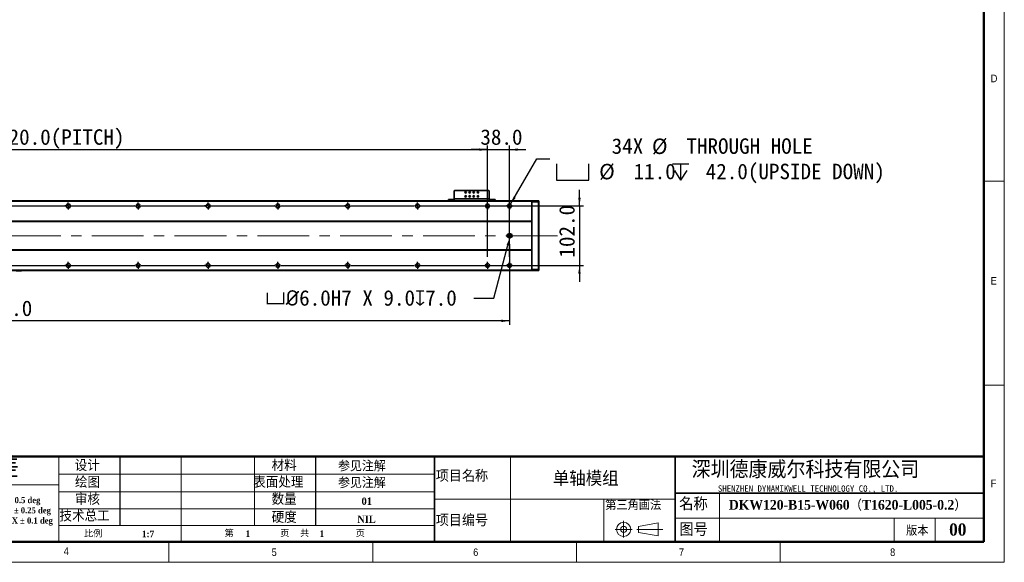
# Model space of a CAD drawing. Header units: millimetres. Extents: x 35 to 2905, y 35 to 2044.
# Tile 4 of 7: x 1214 to 2905, y 35 to 967. Entities that reach past the tile are written whole.
import ezdxf

# ---------------------------------------------------------------- set-up
doc = ezdxf.new("R2010")
doc.units = ezdxf.units.MM
doc.header["$LTSCALE"] = 7
doc.header["$PDSIZE"] = -1
doc.linetypes.add('CENTERX2', pattern=[20.32, 12.7, -2.54, 2.54, -2.54])
doc.layers.add('DIMNS', color=7, linetype='Continuous')
doc.layers.add('黑色实线', color=7, linetype='Continuous')
doc.styles.add('SLDTEXTSTYLE1', font='Gothic.ttf', dxfattribs={"width": 0.913})
doc.styles.add('SLDTEXTSTYLE2', font='timesbd.ttf', dxfattribs={"width": 0.933})
doc.styles.add('SLDTEXTSTYLE3', font='txt', dxfattribs={"bigfont": 'bigfont'})
doc.styles.add('SLDTEXTSTYLE4', font='txt', dxfattribs={"bigfont": 'bigfont'})
doc.styles.add('SLDTEXTSTYLE5', font='txt', dxfattribs={"bigfont": 'bigfont'})
doc.styles.add('SLDTEXTSTYLE6', font='txt')
doc.styles.add('SLDTEXTSTYLE7', font='timesbd.ttf', dxfattribs={"width": 0.933, "bigfont": 'bigfont'})
doc.styles.add('SLDTEXTSTYLE8', font='txt')
doc.dimstyles.new('SLDDIMSTYLE0', dxfattribs={"dimtxt": 26.6, "dimasz": 14, "dimexe": 0, "dimexo": 0.0625, "dimgap": 6.65, "dimtad": 2, "dimdec": 1, "dimrnd": 1e-09, "dimzin": 4, "dimdsep": 46, "dimtxsty": 'SLDTEXTSTYLE8', "dimsah": 1, "dimcen": 0.09, "dimadec": 0, "dimazin": 1, "dimtfac": 1, "dimtdec": 1, "dimtmove": 0, "dimatfit": 0, "dimfxl": 0, "dimfrac": 2, "dimtolj": 1, "dimtzin": 12, "dimarcsym": 0})
doc.dimstyles.new('SLDDIMSTYLE4', dxfattribs={"dimtxt": 26.6, "dimasz": 14, "dimexe": 0, "dimexo": 0.0625, "dimgap": 6.65, "dimtad": 0, "dimtih": 1, "dimtoh": 1, "dimdec": 1, "dimrnd": 1e-09, "dimzin": 4, "dimdsep": 46, "dimtxsty": 'SLDTEXTSTYLE8', "dimsah": 1, "dimcen": 0, "dimadec": 0, "dimazin": 1, "dimtfac": 1, "dimtdec": 1, "dimtofl": 0, "dimtmove": 0, "dimatfit": 3, "dimfxl": 0, "dimfrac": 2, "dimtolj": 1, "dimtzin": 12, "dimarcsym": 0})
doc.dimstyles.new('SLDDIMSTYLE6', dxfattribs={"dimtxt": 26.6, "dimasz": 14, "dimexe": 0, "dimexo": 0.0625, "dimgap": 6.65, "dimtad": 2, "dimdec": 1, "dimrnd": 1e-09, "dimzin": 4, "dimdsep": 46, "dimtxsty": 'SLDTEXTSTYLE8', "dimsah": 1, "dimcen": 0.09, "dimadec": 0, "dimazin": 1, "dimtfac": 1, "dimtdec": 1, "dimtofl": 0, "dimtmove": 0, "dimatfit": 3, "dimfxl": 0, "dimfrac": 2, "dimtolj": 1, "dimtzin": 12, "dimarcsym": 0})
doc.dimstyles.new('SLDDIMSTYLE7', dxfattribs={"dimtxt": 26.6, "dimasz": 14, "dimexe": 0, "dimexo": 0.0625, "dimgap": 6.65, "dimtad": 0, "dimtih": 1, "dimtoh": 1, "dimdec": 1, "dimrnd": 1e-09, "dimzin": 4, "dimdsep": 46, "dimtxsty": 'SLDTEXTSTYLE8', "dimsah": 1, "dimcen": 0, "dimadec": 0, "dimazin": 1, "dimtfac": 1, "dimtdec": 1, "dimtofl": 0, "dimtmove": 0, "dimatfit": 3, "dimfxl": 0, "dimfrac": 2, "dimtolj": 1, "dimtzin": 12, "dimarcsym": 0})

# ---------------------------------------------------------------- blocks, each defined once
blk = doc.blocks.new('SW_NOTE_0')
at = {"color": 0, "linetype": 'Continuous', "lineweight": 0, "char_height": 10.5, "attachment_point": 1, "style": 'SLDTEXTSTYLE2'}
for s, insert in [('X.X ± 0.5 deg', (0, 13.8)), ('X.XX ± 0.25 deg', (0, -3.7)), ('X.XXX ± 0.1 deg', (0, -21.2))]:
    blk.add_mtext(s, dxfattribs=dict(at, insert=insert))
blk = doc.blocks.new('_D_20')
at = {"layer": 'Defpoints', "color": 0}
for p in [(2055.9, 593.1), (2056.7, 596)]:
    blk.add_point(p, dxfattribs=at)
at = {"layer": '黑色实线', "color": 0, "lineweight": -2}
for p, q in [((2027.9, 488.6), (2052.3, 579.6)), ((1993.6, 488.6), (2027.9, 488.6))]:
    blk.add_line(p, q, dxfattribs=at)
at = {"layer": '黑色实线', "color": 0}
blk.add_solid([(2050, 580.2), (2054.5, 579), (2055.9, 593.1)], dxfattribs=at)
at = {"layer": '黑色实线', "color": 0, "insert": (1635.2, 502.4), "char_height": 26.6, "attachment_point": 1, "style": 'SLDTEXTSTYLE8'}
blk.add_mtext('\\A1;{\\fGDT|b0|i0|c134|p2;v\\fISOCPEUR|b0|i0|c134|p34;%%C}6.0H7 X 9.0{\\fGDT|b0|i0|c134|p2;x}7.0', dxfattribs=at)
blk = doc.blocks.new('_D_21')
at = {"layer": '黑色实线'}
for p, q in [((299.2, 587.1), (299.2, 442.7)), ((2055.2, 581.6), (2055.2, 442.7)), ((2055.2, 449.7), (299.2, 449.7))]:
    blk.add_line(p, q, dxfattribs=at)
for points in [[(299.2, 449.7), (313.2, 447.6), (313.2, 451.8)], [(2055.2, 449.7), (2041.2, 451.8), (2041.2, 447.6)]]:
    blk.add_solid(points, dxfattribs=at)
at = {"layer": '黑色实线', "insert": (1126.7, 484.6), "char_height": 26.6, "attachment_point": 1, "style": 'SLDTEXTSTYLE8'}
blk.add_mtext('1756.0', dxfattribs=at)
blk = doc.blocks.new('SW_SYMBOL_HOLE_SPOT')
at = {"layer": '黑色实线', "color": 0}
for p, q in [((0, 6125), (0, 525)), ((11200, 525), (11200, 6125)), ((0, 525), (11200, 525))]:
    blk.add_line(p, q, dxfattribs=at)
blk = doc.blocks.new('SW_SYMBOL_HOLE_DEPTH')
at = {"layer": '黑色实线', "color": 0}
for p, q in [((0, 6125), (5600, 6125)), ((700, 3885), (2800, 525)), ((2800, 6125), (2800, 525)), ((4900, 3885), (2800, 525))]:
    blk.add_line(p, q, dxfattribs=at)
blk = doc.blocks.new('_D_22')
at = {"layer": '黑色实线'}
for p, q in [((2056.8, 649.9), (2101.9, 728)), ((2101.9, 728), (2124.4, 728))]:
    blk.add_line(p, q, dxfattribs=at)
blk.add_solid([(2056.8, 649.9), (2065.6, 660.9), (2062, 663)], dxfattribs=at)
at = {"layer": '黑色实线', "xscale": 0.004985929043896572, "yscale": 0.004985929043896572, "zscale": 0.004985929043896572}
for name, p in [('SW_SYMBOL_HOLE_SPOT', (2135.5, 688.6)), ('SW_SYMBOL_HOLE_DEPTH', (2335, 688.6))]:
    blk.add_blockref(name, p, dxfattribs=at)
at = {"layer": '黑色实线', "char_height": 26.6, "attachment_point": 1, "style": 'SLDTEXTSTYLE8'}
for s, insert in [('34X ', (2230.5, 763.2)), ('%%c', (2299.7, 762.9)), (' THROUGH HOLE', (2340.8, 763.2)), ('%%c', (2209, 719.4)), (' 11.0 ', (2250.1, 719.6)), (' 42.0(UPSIDE DOWN)', (2374, 719.6))]:
    blk.add_mtext(s, dxfattribs=dict(at, insert=insert))
blk = doc.blocks.new('_D_23')
at = {"layer": '黑色实线'}
for p, q in [((2175.2, 647), (2175.2, 675)), ((1911.9, 647), (2182.2, 647)), ((2175.2, 647), (2175.2, 545)), ((1911.9, 545), (2182.2, 545)), ((2175.2, 545), (2175.2, 517))]:
    blk.add_line(p, q, dxfattribs=at)
for points in [[(2175.2, 647), (2177.3, 661), (2173.1, 661)], [(2175.2, 545), (2173.1, 531), (2177.3, 531)]]:
    blk.add_solid(points, dxfattribs=at)
at = {"layer": '黑色实线', "insert": (2140.3, 558.4), "char_height": 26.6, "attachment_point": 1, "rotation": 90, "style": 'SLDTEXTSTYLE8'}
blk.add_mtext('102.0', dxfattribs=at)
blk = doc.blocks.new('_D_24')
at = {"layer": '黑色实线'}
for p, q in [((337.2, 661.7), (337.2, 750.8)), ((2017.2, 661.7), (2017.2, 750.8)), ((337.2, 743.8), (2017.2, 743.8))]:
    blk.add_line(p, q, dxfattribs=at)
for points in [[(337.2, 743.8), (351.2, 741.7), (351.2, 745.9)], [(2017.2, 743.8), (2003.2, 745.9), (2003.2, 741.7)]]:
    blk.add_solid(points, dxfattribs=at)
at = {"layer": '黑色实线', "char_height": 26.6, "attachment_point": 1, "style": 'SLDTEXTSTYLE8'}
for s, insert in [('1680.0', (982, 778.7)), ('=14×120.0(PITCH)', (1086, 778.7))]:
    blk.add_mtext(s, dxfattribs=dict(at, insert=insert))
blk = doc.blocks.new('_D_26')
at = {"layer": '黑色实线'}
for p, q in [((2017.2, 559.7), (2017.2, 750.8)), ((2055.2, 559.7), (2055.2, 750.8)), ((2017.2, 743.8), (1989.2, 743.8)), ((2017.2, 743.8), (2055.2, 743.8)), ((2055.2, 743.8), (2083.2, 743.8))]:
    blk.add_line(p, q, dxfattribs=at)
for points in [[(2017.2, 743.8), (2003.2, 745.9), (2003.2, 741.7)], [(2055.2, 743.8), (2069.2, 741.7), (2069.2, 745.9)]]:
    blk.add_solid(points, dxfattribs=at)
at = {"layer": '黑色实线', "insert": (2005, 778.7), "char_height": 26.6, "attachment_point": 1, "style": 'SLDTEXTSTYLE8'}
blk.add_mtext('38.0', dxfattribs=at)
blk = doc.blocks.new('SW_CENTERMARKSYMBOL_1')
at = {"layer": '黑色实线', "color": 0}
for p, q in [((725.08, 0), (834.92, 0)), ((834.92, 0), (834.16, 0)), ((840, 0), (837.46, 0)), ((840, 0), (837.46, 0)), ((840, 0), (837.46, 0)), ((840, 0), (837.46, 0)), ((840, 0), (837.46, 0)), ((840, 0), (837.46, 0)), ((840, 0), (837.46, 0)), ((840, 5.08), (840, 5.84)), ((840, 0), (840, 2.54)), ((840, 0), (840, 2.54)), ((840, 0), (840, 2.54)), ((840, 0), (840, 2.54)), ((840, 0), (840, 2.54)), ((840, 0), (840, 2.54)), ((840, 0), (840, 2.54)), ((840, 0), (840, -2.54)), ((840, 0), (842.54, 0)), ((840, 0), (840, -2.54)), ((840, 0), (842.54, 0)), ((840, 0), (840, -2.54)), ((840, 0), (842.54, 0)), ((840, 0), (840, -2.54)), ((840, 0), (842.54, 0)), ((840, 0), (840, -2.54)), ((840, 0), (842.54, 0)), ((840, 0), (840, -2.54)), ((840, 0), (842.54, 0)), ((840, 0), (840, -2.54)), ((840, 0), (842.54, 0)), ((845.08, 0), (845.84, 0)), ((845.08, 0), (954.92, 0)), ((954.92, 0), (954.16, 0)), ((960, 0), (957.46, 0)), ((960, 0), (957.46, 0)), ((960, 0), (957.46, 0)), ((960, 0), (957.46, 0)), ((960, 0), (957.46, 0)), ((960, 0), (957.46, 0)), ((960, 5.08), (960, 5.84)), ((960, 0), (960, 2.54)), ((960, 0), (960, 2.54)), ((960, 0), (960, 2.54)), ((960, 0), (960, 2.54)), ((960, 0), (960, 2.54)), ((960, 0), (960, 2.54)), ((960, 0), (960, -2.54)), ((960, 0), (962.54, 0)), ((960, 0), (960, -2.54)), ((960, 0), (962.54, 0)), ((960, 0), (960, -2.54)), ((960, 0), (962.54, 0)), ((960, 0), (960, -2.54)), ((960, 0), (962.54, 0)), ((960, 0), (960, -2.54)), ((960, 0), (962.54, 0)), ((960, 0), (960, -2.54)), ((960, 0), (962.54, 0)), ((965.08, 0), (965.84, 0)), ((965.08, 0), (1074.92, 0)), ((1074.92, 0), (1074.16, 0)), ((1080, 0), (1077.46, 0)), ((1080, 0), (1077.46, 0)), ((1080, 0), (1077.46, 0)), ((1080, 0), (1077.46, 0)), ((1080, 0), (1077.46, 0)), ((1080, 5.08), (1080, 5.84)), ((1080, 0), (1080, 2.54)), ((1080, 0), (1080, 2.54)), ((1080, 0), (1080, 2.54)), ((1080, 0), (1080, 2.54)), ((1080, 0), (1080, 2.54)), ((1080, 0), (1080, -2.54)), ((1080, 0), (1082.54, 0)), ((1080, 0), (1080, -2.54)), ((1080, 0), (1082.54, 0)), ((1080, 0), (1080, -2.54)), ((1080, 0), (1082.54, 0)), ((1080, 0), (1080, -2.54)), ((1080, 0), (1082.54, 0)), ((1080, 0), (1080, -2.54)), ((1080, 0), (1082.54, 0)), ((1085.08, 0), (1085.84, 0)), ((1085.08, 0), (1194.92, 0)), ((1194.92, 0), (1194.16, 0)), ((1200, 0), (1197.46, 0)), ((1200, 0), (1197.46, 0)), ((1200, 0), (1197.46, 0)), ((1200, 0), (1197.46, 0)), ((1200, 5.08), (1200, 5.84)), ((1200, 0), (1200, 2.54)), ((1200, 0), (1200, 2.54)), ((1200, 0), (1200, 2.54)), ((1200, 0), (1200, 2.54)), ((1200, 0), (1200, -2.54)), ((1200, 0), (1202.54, 0)), ((1200, 0), (1200, -2.54)), ((1200, 0), (1202.54, 0)), ((1200, 0), (1200, -2.54)), ((1200, 0), (1202.54, 0)), ((1200, 0), (1200, -2.54)), ((1200, 0), (1202.54, 0)), ((1205.08, 0), (1205.84, 0)), ((1205.08, 0), (1314.92, 0)), ((1314.92, 0), (1314.16, 0)), ((1320, 0), (1317.46, 0)), ((1320, 0), (1317.46, 0)), ((1320, 0), (1317.46, 0)), ((1320, 5.08), (1320, 5.84)), ((1320, 0), (1320, 2.54)), ((1320, 0), (1320, 2.54)), ((1320, 0), (1320, 2.54)), ((1320, 0), (1320, -2.54)), ((1320, 0), (1322.54, 0)), ((1320, 0), (1320, -2.54)), ((1320, 0), (1322.54, 0)), ((1320, 0), (1320, -2.54)), ((1320, 0), (1322.54, 0)), ((1325.08, 0), (1325.84, 0)), ((1325.08, 0), (1434.92, 0)), ((1434.92, 0), (1434.16, 0)), ((1440, 0), (1437.46, 0)), ((1440, 0), (1437.46, 0)), ((1440, 5.08), (1440, 5.84)), ((1440, 0), (1440, 2.54)), ((1440, 0), (1440, 2.54)), ((1440, 0), (1440, -2.54)), ((1440, 0), (1442.54, 0)), ((1440, 0), (1440, -2.54)), ((1440, 0), (1442.54, 0)), ((1445.08, 0), (1445.84, 0)), ((1445.08, 0), (1554.92, 0)), ((1560, 0), (1557.46, 0)), ((1560, 5.08), (1560, 5.84)), ((1560, 0), (1560, 2.54)), ((1560, 0), (1560, -2.54)), ((1560, 0), (1562.54, 0)), ((1565.08, 0), (1565.84, 0)), ((840, -5.08), (840, -5.84)), ((960, -5.08), (960, -5.84)), ((1080, -5.08), (1080, -5.84)), ((1200, -5.08), (1200, -5.84)), ((1320, -5.08), (1320, -5.84)), ((1440, -5.08), (1440, -5.84)), ((1560, -5.08), (1560, -5.84))]:
    blk.add_line(p, q, dxfattribs=at)
blk = doc.blocks.new('SW_CENTERMARKSYMBOL_2')
at = {"layer": '黑色实线', "color": 0}
for p, q in [((605.08, 0), (714.92, 0)), ((714.92, 0), (714.16, 0)), ((720, 0), (717.46, 0)), ((720, 0), (717.46, 0)), ((720, 0), (717.46, 0)), ((720, 0), (717.46, 0)), ((720, 0), (717.46, 0)), ((720, 0), (717.46, 0)), ((720, 0), (717.46, 0)), ((720, 5.08), (720, 5.84)), ((720, 0), (720, 2.54)), ((720, 0), (720, 2.54)), ((720, 0), (720, 2.54)), ((720, 0), (720, 2.54)), ((720, 0), (720, 2.54)), ((720, 0), (720, 2.54)), ((720, 0), (720, 2.54)), ((720, 0), (720, -2.54)), ((720, 0), (722.54, 0)), ((720, 0), (720, -2.54)), ((720, 0), (722.54, 0)), ((720, 0), (720, -2.54)), ((720, 0), (722.54, 0)), ((720, 0), (720, -2.54)), ((720, 0), (722.54, 0)), ((720, 0), (720, -2.54)), ((720, 0), (722.54, 0)), ((720, 0), (720, -2.54)), ((720, 0), (722.54, 0)), ((720, 0), (720, -2.54)), ((720, 0), (722.54, 0)), ((725.08, 0), (725.84, 0)), ((725.08, 0), (834.92, 0)), ((834.92, 0), (834.16, 0)), ((840, 0), (837.46, 0)), ((840, 0), (837.46, 0)), ((840, 0), (837.46, 0)), ((840, 0), (837.46, 0)), ((840, 0), (837.46, 0)), ((840, 0), (837.46, 0)), ((840, 5.08), (840, 5.84)), ((840, 0), (840, 2.54)), ((840, 0), (840, 2.54)), ((840, 0), (840, 2.54)), ((840, 0), (840, 2.54)), ((840, 0), (840, 2.54)), ((840, 0), (840, 2.54)), ((840, 0), (840, -2.54)), ((840, 0), (842.54, 0)), ((840, 0), (840, -2.54)), ((840, 0), (842.54, 0)), ((840, 0), (840, -2.54)), ((840, 0), (842.54, 0)), ((840, 0), (840, -2.54)), ((840, 0), (842.54, 0)), ((840, 0), (840, -2.54)), ((840, 0), (842.54, 0)), ((840, 0), (840, -2.54)), ((840, 0), (842.54, 0)), ((845.08, 0), (845.84, 0)), ((845.08, 0), (954.92, 0)), ((954.92, 0), (954.16, 0)), ((960, 0), (957.46, 0)), ((960, 0), (957.46, 0)), ((960, 0), (957.46, 0)), ((960, 0), (957.46, 0)), ((960, 0), (957.46, 0)), ((960, 5.08), (960, 5.84)), ((960, 0), (960, 2.54)), ((960, 0), (960, 2.54)), ((960, 0), (960, 2.54)), ((960, 0), (960, 2.54)), ((960, 0), (960, 2.54)), ((960, 0), (960, -2.54)), ((960, 0), (962.54, 0)), ((960, 0), (960, -2.54)), ((960, 0), (962.54, 0)), ((960, 0), (960, -2.54)), ((960, 0), (962.54, 0)), ((960, 0), (960, -2.54)), ((960, 0), (962.54, 0)), ((960, 0), (960, -2.54)), ((960, 0), (962.54, 0)), ((965.08, 0), (965.84, 0)), ((965.08, 0), (1074.92, 0)), ((1074.92, 0), (1074.16, 0)), ((1080, 0), (1077.46, 0)), ((1080, 0), (1077.46, 0)), ((1080, 0), (1077.46, 0)), ((1080, 0), (1077.46, 0)), ((1080, 5.08), (1080, 5.84)), ((1080, 0), (1080, 2.54)), ((1080, 0), (1080, 2.54)), ((1080, 0), (1080, 2.54)), ((1080, 0), (1080, 2.54)), ((1080, 0), (1080, -2.54)), ((1080, 0), (1082.54, 0)), ((1080, 0), (1080, -2.54)), ((1080, 0), (1082.54, 0)), ((1080, 0), (1080, -2.54)), ((1080, 0), (1082.54, 0)), ((1080, 0), (1080, -2.54)), ((1080, 0), (1082.54, 0)), ((1085.08, 0), (1085.84, 0)), ((1085.08, 0), (1194.92, 0)), ((1194.92, 0), (1194.16, 0)), ((1200, 0), (1197.46, 0)), ((1200, 0), (1197.46, 0)), ((1200, 0), (1197.46, 0)), ((1200, 5.08), (1200, 5.84)), ((1200, 0), (1200, 2.54)), ((1200, 0), (1200, 2.54)), ((1200, 0), (1200, 2.54)), ((1200, 0), (1200, -2.54)), ((1200, 0), (1202.54, 0)), ((1200, 0), (1200, -2.54)), ((1200, 0), (1202.54, 0)), ((1200, 0), (1200, -2.54)), ((1200, 0), (1202.54, 0)), ((1205.08, 0), (1205.84, 0)), ((1205.08, 0), (1314.92, 0)), ((1314.92, 0), (1314.16, 0)), ((1320, 0), (1317.46, 0)), ((1320, 0), (1317.46, 0)), ((1320, 5.08), (1320, 5.84)), ((1320, 0), (1320, 2.54)), ((1320, 0), (1320, 2.54)), ((1320, 0), (1320, -2.54)), ((1320, 0), (1322.54, 0)), ((1320, 0), (1320, -2.54)), ((1320, 0), (1322.54, 0)), ((1325.08, 0), (1325.84, 0)), ((1325.08, 0), (1434.92, 0)), ((1440, 0), (1437.46, 0)), ((1440, 5.08), (1440, 5.84)), ((1440, 0), (1440, 2.54)), ((1440, 0), (1440, -2.54)), ((1440, 0), (1442.54, 0)), ((1445.08, 0), (1445.84, 0)), ((720, -5.08), (720, -5.84)), ((840, -5.08), (840, -5.84)), ((960, -5.08), (960, -5.84)), ((1080, -5.08), (1080, -5.84)), ((1200, -5.08), (1200, -5.84)), ((1320, -5.08), (1320, -5.84)), ((1440, -5.08), (1440, -5.84))]:
    blk.add_line(p, q, dxfattribs=at)
blk = doc.blocks.new('SW_CENTERMARKSYMBOL_3')
at = {"layer": '黑色实线', "color": 0}
for p, q in [((-5.08, 0), (-5.84, 0)), ((0, 0), (-2.54, 0)), ((0, 5.08), (0, 5.84)), ((0, 0), (0, 2.54)), ((0, 0), (0, -2.54)), ((0, 0), (2.54, 0)), ((5.08, 0), (5.84, 0)), ((0, -5.08), (0, -5.84))]:
    blk.add_line(p, q, dxfattribs=at)
blk = doc.blocks.new('SW_CENTERMARKSYMBOL_4')
at = {"layer": '黑色实线', "color": 0}
for p, q in [((-5.08, 0), (-5.84, 0)), ((0, 0), (-2.54, 0)), ((0, 5.08), (0, 5.84)), ((0, 0), (0, 2.54)), ((0, 0), (0, -2.54)), ((0, 0), (2.54, 0)), ((5.08, 0), (5.84, 0)), ((0, -5.08), (0, -5.84))]:
    blk.add_line(p, q, dxfattribs=at)
blk = doc.blocks.new('SW_CENTERMARKSYMBOL_5')
at = {"layer": '黑色实线', "color": 0}
for p, q in [((-5.08, 0), (-5.54, 0)), ((0, 0), (-2.54, 0)), ((0, 5.08), (0, 5.54)), ((0, 0), (0, 2.54)), ((0, 0), (2.54, 0)), ((0, 0), (0, -2.54)), ((5.08, 0), (5.54, 0)), ((0, -5.08), (0, -5.54))]:
    blk.add_line(p, q, dxfattribs=at)
blk = doc.blocks.new('SW_DOWELSYMBOL_3')
at = {"linetype": 'Continuous', "lineweight": 18}
h = blk.add_hatch(color=0, dxfattribs=at)
edge = h.paths.add_edge_path(flags=0)
edge.add_arc((0, 0), 3, 180, 270)
edge.add_line((0, -3), (0, 0))
edge.add_line((0, 0), (-3, 0))
h = blk.add_hatch(color=0, dxfattribs=at)
edge = h.paths.add_edge_path(flags=0)
edge.add_arc((0, 0), 3, 0, 90)
edge.add_line((0, 3), (0, 0))
edge.add_line((0, 0), (3, 0))
at = {"layer": '黑色实线', "color": 0}
blk.add_circle((0, 0), 3, dxfattribs=at)
blk = doc.blocks.new('SW_DOWELSYMBOL_4')
at = {"linetype": 'Continuous', "lineweight": 18}
h = blk.add_hatch(color=0, dxfattribs=at)
edge = h.paths.add_edge_path(flags=0)
edge.add_arc((0, 0), 3, 180, 270)
edge.add_line((0, -3), (0, 0))
edge.add_line((0, 0), (-3, 0))
h = blk.add_hatch(color=0, dxfattribs=at)
edge = h.paths.add_edge_path(flags=0)
edge.add_arc((0, 0), 3, 0, 90)
edge.add_line((0, 3), (0, 0))
edge.add_line((0, 0), (3, 0))
at = {"layer": '黑色实线', "color": 0}
blk.add_circle((0, 0), 3, dxfattribs=at)

msp = doc.modelspace()

# ---------------------------------------------------------------- linework, layer by layer
at = {"color": 7, "linetype": 'Continuous', "lineweight": 18}
for p, q in [((2905, 35), (2905, 2044)), ((2870, 2009), (2870, 70)), ((2870, 689.5), (2905, 689.5)), ((2870, 339.5), (2905, 339.5)), ((1281, 217), (1281, 192.5)), ((1281, 168), (1281, 217)), ((1281, 192.5), (1281, 217)), ((1491.2947341, 217), (1491.2947341, 70)), ((1617, 217), (1617, 98.0415225)), ((2056.7777506, 217), (2056.7777506, 70)), ((1281, 168), (1281, 192.5)), ((1281, 186.6064057), (1926.2913786, 186.6064057)), ((1281, 168), (1025.2864855, 168)), ((1281, 168), (1281, 70)), ((1281, 155.7844537), (1926.2913786, 155.7844537)), ((2415.6473812, 154), (2415.6473812, 70)), ((1926.2913786, 143.5), (2339.7556851, 143.5)), ((2217.0956224, 143.5), (2217.0956224, 70)), ((1281, 126.9132581), (1926.2913786, 126.9132581)), ((2251.0573589, 106.0396721), (2251.0573589, 77.4416029)), ((2276.6682633, 96.7312329), (2310.6563282, 102.6107947)), ((2310.6563282, 102.6107947), (2310.6563282, 80.2227947)), ((2339.7556851, 110.8803834), (2870, 110.8803834)), ((2716, 110.8803834), (2716, 70)), ((2786, 110.8803834), (2786, 70)), ((1926.2913786, 98.0415225), (1281, 98.0415225)), ((2236.4989196, 91.4812329), (2265.9081572, 91.4812329)), ((2273.6351967, 91.4812329), (2318.3628673, 91.4812329)), ((2276.6682633, 86.2312329), (2276.6682633, 96.7312329)), ((2276.6682633, 86.2312329), (2310.6563282, 80.2227947)), ((70, 70), (2870, 70)), ((861, 70), (2870, 70)), ((1470, 35), (1470, 70)), ((1820, 70), (1820, 35)), ((2170, 35), (2170, 70)), ((2520, 70), (2520, 35)), ((35, 35), (2905, 35))]:
    msp.add_line(p, q, dxfattribs=at)
at = {"color": 7, "linetype": 'Continuous', "lineweight": 50}
for p, q in [((2870, 2009), (2870, 70)), ((1025.2864855, 217), (1281, 217)), ((2870, 217), (1281, 217)), ((70, 70), (2870, 70))]:
    msp.add_line(p, q, dxfattribs=at)
at = {"color": 7, "linetype": 'Continuous', "lineweight": 35}
for p, q in [((1961.1638596, 673.7965202), (1960.1638129, 672.7965182)), ((1960.1638129, 672.7965182), (1960.1638129, 658.9965156)), ((2019.1637089, 673.7965202), (1961.1638596, 673.7965202)), ((2020.1638749, 672.7965182), (2019.1637089, 673.7965202)), ((2020.1638749, 658.9965156), (2020.1638749, 672.7965182)), ((2093.1638291, 655.9965169), (261.1638119, 655.9965169)), ((2093.1638291, 654.9965186), (261.1638119, 654.9965186)), ((1950.1638224, 655.9965169), (1950.1638224, 657.9965135)), ((1950.1638224, 657.9965135), (1951.1638692, 657.9965135)), ((1951.1638692, 657.9965135), (1951.1638692, 655.9965169)), ((1951.1638692, 657.9965135), (1959.1637662, 657.9965135)), ((1959.1637662, 657.9965135), (1959.1637662, 655.9965169)), ((1960.1638129, 657.9965135), (1959.1637662, 657.9965135)), ((2020.1638749, 658.9965156), (1960.1638129, 658.9965156)), ((1960.1638129, 655.9965169), (1960.1638129, 658.9965156)), ((2020.1638749, 658.9965156), (2020.1638749, 655.9965169)), ((2021.1638024, 657.9965135), (2020.1638749, 657.9965135)), ((2021.1638024, 657.9965135), (2021.1638024, 655.9965169)), ((2021.1638024, 657.9965135), (2029.1636994, 657.9965135)), ((2029.1636994, 655.9965169), (2029.1636994, 657.9965135)), ((2029.1636994, 657.9965135), (2030.1638653, 657.9965135)), ((2030.1638653, 657.9965135), (2030.1638653, 655.9965169)), ((2093.1638291, 655.6965193), (2093.4637597, 655.9965169)), ((2093.1638291, 654.9965186), (2093.1638291, 655.9965169)), ((2093.1638291, 620.9965168), (2093.1638291, 654.9965186)), ((2093.1638291, 653.8722521), (2093.4637597, 653.9965166)), ((2093.4637597, 655.9965169), (2093.4637597, 653.9965166)), ((2093.4637597, 655.9965169), (2104.863744, 655.9965169)), ((2093.4637597, 653.9965166), (2093.4637597, 537.9965162)), ((2104.863744, 653.9965166), (2093.4637597, 653.9965166)), ((2104.863744, 653.9965166), (2104.863744, 655.9965169)), ((2105.163913, 655.6965193), (2104.863744, 655.9965169)), ((2104.863744, 537.9965162), (2104.863744, 653.9965166)), ((2105.163913, 653.8722521), (2104.863744, 653.9965166)), ((2105.163913, 655.6965193), (2105.163913, 653.8722521)), ((2105.163913, 653.8722521), (2105.163913, 538.1207807)), ((2093.1638291, 620.9965168), (261.1638119, 620.9965168)), ((2093.1638291, 620.4965176), (261.1638119, 620.4965176)), ((2093.1638291, 620.9965168), (2093.1638291, 620.4965176)), ((2093.1638291, 571.4965171), (2093.1638291, 620.4965176)), ((2056.663852, 598.9965169), (2053.663831, 598.9965169)), ((2053.663831, 592.996517), (2056.663852, 592.996517)), ((2093.1638291, 571.4965171), (261.1638119, 571.4965171)), ((2093.1638291, 570.9965161), (261.1638119, 570.9965161)), ((2093.1638291, 570.9965161), (2093.1638291, 571.4965171)), ((2093.1638291, 536.9965179), (2093.1638291, 570.9965161)), ((2093.1638291, 536.9965179), (261.1638119, 536.9965179)), ((2093.1638291, 535.9965159), (261.1638119, 535.9965159)), ((1207.6637557, 535.8016534), (1215.6637719, 535.8016534)), ((1215.5395558, 535.5016558), (1207.788091, 535.5016558)), ((1215.5395558, 535.5016558), (1215.6637719, 535.8016534)), ((1216.3637688, 535.5016558), (1215.5395558, 535.5016558)), ((1215.6637719, 535.8016534), (1215.6637719, 535.9965159)), ((1215.6637719, 535.8016534), (1216.6638186, 535.8016534)), ((1216.6638186, 535.8016534), (1216.3637688, 535.5016558)), ((1216.6638186, 535.9965159), (1216.6638186, 535.8016534)), ((2093.1638291, 538.1207807), (2093.4637597, 537.9965162)), ((2093.1638291, 536.9965179), (2093.1638291, 535.9965159)), ((2093.1638291, 536.2965173), (2093.4637597, 535.9965159)), ((2093.4637597, 537.9965162), (2093.4637597, 535.9965159)), ((2093.4637597, 537.9965162), (2104.863744, 537.9965162)), ((2104.863744, 535.9965159), (2093.4637597, 535.9965159)), ((2105.163913, 538.1207807), (2104.863744, 537.9965162)), ((2104.863744, 535.9965159), (2104.863744, 537.9965162)), ((2105.163913, 536.2965173), (2104.863744, 535.9965159)), ((2105.163913, 538.1207807), (2105.163913, 536.2965173)), ((1926.2913786, 217), (1926.2913786, 70)), ((2339.7556851, 217), (2339.7556851, 70)), ((2339.7556851, 154), (2870, 154))]:
    msp.add_line(p, q, dxfattribs=at)
for centre, radius in [((1979.6638119, 670.4965169), 1.25), ((1979.6638119, 663.4965169), 1.25), ((1986.6638119, 670.4965169), 1.25), ((1986.6638119, 663.4965169), 1.25), ((1993.6638119, 670.4965169), 1.25), ((1993.6638119, 663.4965169), 1.25), ((2000.6638119, 670.4965169), 1.25), ((2000.6638119, 663.4965169), 1.25), ((1297.1638119, 646.9965169), 3.3), ((1417.1638119, 646.9965169), 3.3), ((1537.1638119, 646.9965169), 3.3), ((1657.1638119, 646.9965169), 3.3), ((1777.1638119, 646.9965169), 3.3), ((1897.1638119, 646.9965169), 3.3), ((2017.1638119, 646.9965169), 3.3), ((2055.1638119, 646.9965169), 3.3), ((1297.1638119, 544.9965169), 3.3), ((1417.1638119, 544.9965169), 3.3), ((1537.1638119, 544.9965169), 3.3), ((1657.1638119, 544.9965169), 3.3), ((1777.1638119, 544.9965169), 3.3), ((1897.1638119, 544.9965169), 3.3), ((2017.1638119, 544.9965169), 3.3), ((2055.1638119, 544.9965169), 3.3)]:
    msp.add_circle(centre, radius, dxfattribs=at)
at = {"color": 7, "linetype": 'Continuous', "lineweight": 18}
for radius in [12.25, 5.25]:
    msp.add_circle((2251.0573589, 91.4812329), radius, dxfattribs=at)
at = {"color": 7, "linetype": 'Continuous', "lineweight": 35}
for centre, start, end in [((2053.6638119, 595.9965169), 90, 270), ((2056.6638119, 595.9965169), 270, 90)]:
    msp.add_arc(centre, 3, start, end, dxfattribs=at)
at = {"layer": 'DIMNS', "color": 7}
for p, q in [((1386.1756132, 98.0415225), (1386.1756132, 217)), ((1721.5288042, 217), (1721.5288042, 98.0415225))]:
    msp.add_line(p, q, dxfattribs=at)
at = {"layer": '黑色实线', "linetype": 'CENTERX2', "lineweight": 18}
msp.add_line((2137.6138119, 595.9965169), (216.7138119, 595.9965169), dxfattribs=at)

# ---------------------------------------------------------------- block references
at = {"color": 7, "linetype": 'Continuous', "lineweight": 0}
msp.add_blockref('SW_NOTE_0', (1164.2374128, 133.2730729), dxfattribs=at)
at = {"layer": '黑色实线'}
for name, p in [('SW_CENTERMARKSYMBOL_1', (457.1638119, 544.9965169)), ('SW_CENTERMARKSYMBOL_2', (577.1638119, 646.9965169)), ('SW_CENTERMARKSYMBOL_3', (2055.1638119, 646.9965169)), ('SW_CENTERMARKSYMBOL_5', (2055.1638119, 595.9965169)), ('SW_DOWELSYMBOL_3', (2053.6638119, 595.9965169)), ('SW_DOWELSYMBOL_4', (2056.6638119, 595.9965169)), ('SW_CENTERMARKSYMBOL_4', (2055.1638119, 544.9965169))]:
    msp.add_blockref(name, p, dxfattribs=at)

# ---------------------------------------------------------------- texts
at = {"color": 7, "linetype": 'Continuous', "lineweight": 0}
for s, insert, char_height, attachment_point, style in [('D', (2881.6666667, 872.5241462), 12.9645833, 1, 'SLDTEXTSTYLE1'), ('E', (2881.6666667, 524.9218569), 12.9645833, 1, 'SLDTEXTSTYLE1'), ('一般公差', (1058.3458886, 215.556053), 35, 1, 'SLDTEXTSTYLE4'), ('设计', (1308.1516086, 211.2037197), 19.6, 1, 'SLDTEXTSTYLE4'), ('材料', (1646.3232212, 211.2037197), 19.6, 1, 'SLDTEXTSTYLE4'), ('参见注解', (1760.754674, 209.6961024), 18.52083333, 1, 'SLDTEXTSTYLE3'), ('深圳德康威尔科技有限公司', (2367.7808657, 209.0727944), 29.633333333, 1, 'SLDTEXTSTYLE5'), ('项目名称', (1928.5278726, 193.5664272), 20.37291667, 1, 'SLDTEXTSTYLE4'), ('单轴模组', (2129.3296771, 190.6700555), 22.225, 1, 'SLDTEXTSTYLE7'), ('绘图', (1308.5667452, 182.4609555), 19.6, 1, 'SLDTEXTSTYLE4'), ('表面处理', (1614.8687965, 182.4609555), 19.6, 1, 'SLDTEXTSTYLE4'), ('参见注解', (1760.754674, 180.9533382), 18.52083333, 1, 'SLDTEXTSTYLE3'), ('F', (2881.6666667, 176.9545867), 12.9645833, 1, 'SLDTEXTSTYLE1'), ('审核', (1308.3353572, 153.2254598), 19.6, 1, 'SLDTEXTSTYLE4'), ('数量', (1646.3776635, 153.2254598), 19.6, 1, 'SLDTEXTSTYLE4'), ('SHENZHEN DYNAMIKWELL TECHNOLOGY CO., LTD.', (2413.0244772, 167.1776031), 11.1125, 1, 'SLDTEXTSTYLE6'), ('01', (1800.9021579, 146.220694), 12.6, 1, 'SLDTEXTSTYLE2'), ('名称', (2346.5643932, 146.3380774), 22.225, 1, 'SLDTEXTSTYLE4'), ('DKW120-B15-W060（T1620-L005-0.2）', (2431.8383923, 142.0912778), 16.66875, 1, 'SLDTEXTSTYLE7'), ('技术总工', (1282.0205694, 124.5963326), 19.6, 1, 'SLDTEXTSTYLE4'), ('硬度', (1646.3878726, 122.2509716), 19.6, 1, 'SLDTEXTSTYLE4'), ('项目编号', (1928.5278726, 117.2942786), 20.37291667, 1, 'SLDTEXTSTYLE4'), ('NIL', (1793.6659078, 115.2462058), 12.6, 1, 'SLDTEXTSTYLE2'), ('图号', (2346.8627796, 102.5238769), 22.225, 1, 'SLDTEXTSTYLE4'), ('00', (2825.0575984, 101.802765), 21, 2, 'SLDTEXTSTYLE2'), ('比例', (1324.1025995, 89.3254759), 11.2, 1, 'SLDTEXTSTYLE4'), ('1:7', (1423.6906278, 89.3196677), 11.2, 1, 'SLDTEXTSTYLE2'), ('第        页', (1565.6570953, 89.7445405), 11.2, 1, 'SLDTEXTSTYLE4'), ('1', (1601.5282851, 89.7387322), 11.2, 1, 'SLDTEXTSTYLE2'), ('共        页', (1695.3066736, 89.7445405), 11.2, 1, 'SLDTEXTSTYLE4'), ('1', (1728.7396187, 89.7387322), 11.2, 1, 'SLDTEXTSTYLE2'), ('版本', (2736.2958947, 98.3145377), 17.5, 1, 'SLDTEXTSTYLE4'), ('4', (1289.1666667, 60.5241742), 12.9645833, 1, 'SLDTEXTSTYLE1'), ('5', (1646.3869956, 58.7778943), 12.9645833, 1, 'SLDTEXTSTYLE1'), ('6', (1992.6009264, 58.7778943), 12.9645833, 1, 'SLDTEXTSTYLE1'), ('7', (2346.0197074, 58.7778943), 12.9645833, 1, 'SLDTEXTSTYLE1'), ('8', (2708.8414871, 58.7778943), 12.9645833, 1, 'SLDTEXTSTYLE1')]:
    msp.add_mtext(s, dxfattribs=dict(at, insert=insert, char_height=char_height, attachment_point=attachment_point, style=style))
at = {"layer": 'DIMNS', "color": 7, "insert": (2219.4234672, 142.1287382), "char_height": 17.5, "attachment_point": 1, "style": 'SLDTEXTSTYLE4'}
msp.add_mtext('第三角画法', dxfattribs=at)

# ---------------------------------------------------------------- dimensions: what is measured, and where the dimension line sits
at = {"layer": '黑色实线'}
dim = msp.add_linear_dim(base=(2017.1638119, 743.7965669), p1=(337.1638119, 652.8365169), p2=(2017.1638119, 652.8365169), text='<>=14×120.0(PITCH)', dimstyle='SLDDIMSTYLE6', dxfattribs=at)
dim.commit()
dim.dimension.update_dxf_attribs({"geometry": '_D_24', "text_midpoint": (1178.6833586, 743.7965669), "dimtype": 160})
for base, p1, p2, dimstyle, picture, middle in [((2055.1638119, 743.7965669), (2017.1638119, 550.8365169), (2055.1638119, 550.8365169), 'SLDDIMSTYLE0', '_D_26', (2037.8150249, 743.7965669)), ((299.1638119, 449.6909246), (2055.1638119, 590.4565169), (299.1638119, 595.9965169), 'SLDDIMSTYLE6', '_D_21', (1178.6833586, 449.6909246))]:
    dim = msp.add_linear_dim(base=base, p1=p1, p2=p2, dimstyle=dimstyle, dxfattribs=at)
    dim.commit()
    dim.dimension.update_dxf_attribs({"geometry": picture, "text_midpoint": middle, "dimtype": 160})
dim = msp.add_diameter_dim_2p(p1=(2053.5138119, 644.1386331), p2=(2056.8138119, 649.8544008), text='34X %%c THROUGH HOLE\\P{\\fGDT;v}%%c <> {\\fGDT;x} 42.0(UPSIDE DOWN)\\P', dimstyle='SLDDIMSTYLE4', dxfattribs=at)
dim.commit()
dim.dimension.update_dxf_attribs({"geometry": '_D_22', "text_midpoint": (2421.9942086, 728.0029412), "dimtype": 163})
dim = msp.add_linear_dim(base=(2175.1638119, 544.9965169), p1=(1903.0038119, 646.9965169), p2=(1903.0038119, 544.9965169), angle=90, dimstyle='SLDDIMSTYLE0', dxfattribs=at)
dim.commit()
dim.dimension.update_dxf_attribs({"geometry": '_D_23', "text_midpoint": (2175.1638119, 600.8180843), "dimtype": 160})
dim = msp.add_radius_dim(center=(2056.6638119, 595.9965169), mpoint=(2055.8873548, 593.0987395), text='{\\fGDT|b0|i0|c134|p2;v\\fISOCPEUR|b0|i0|c134|p34;%%C}6.0H7 X 9.0{\\fGDT|b0|i0|c134|p2;x}7.0', dimstyle='SLDDIMSTYLE7', override={"dimpost": '<>'}, dxfattribs=at)
dim.commit()
dim.dimension.update_dxf_attribs({"geometry": '_D_20', "text_midpoint": (1811.0703952, 488.5585353), "dimtype": 164})

doc.saveas('drawing.dxf')
